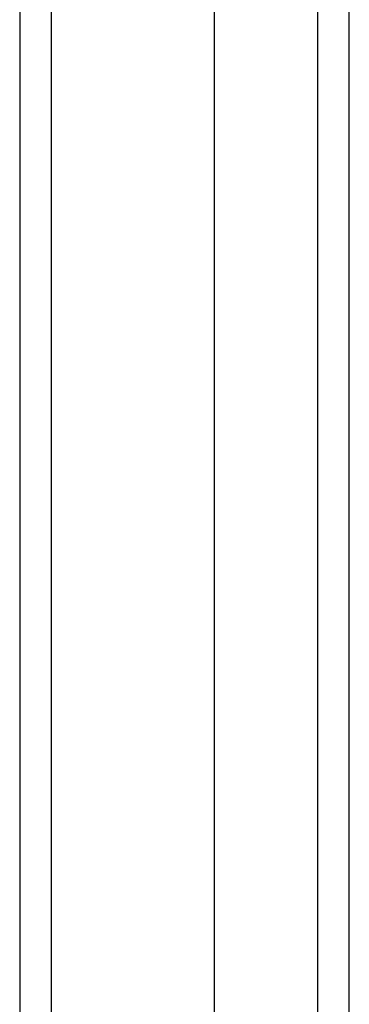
# Model space of a CAD drawing. Header units: inches. Extents: x 2 to 144, y 2 to 93.
# Tile 21 of 56: x 61.883 to 62.749, y 55.588 to 58.174. Entities that reach past the tile are written whole.
import ezdxf

# ---------------------------------------------------------------- set-up
doc = ezdxf.new("R2010")
doc.units = ezdxf.units.IN
doc.header["$LTSCALE"] = 8.616264
doc.header["$MEASUREMENT"] = 0
doc.layers.add('Visible Edges(ANSI)', color=7, linetype='Continuous', lineweight=25)
doc.layers.add('Visible Tangent Edges(ANSI)', color=7, linetype='Continuous', lineweight=25)

msp = doc.modelspace()

# ---------------------------------------------------------------- linework, layer by layer
at = {"layer": 'Visible Edges(ANSI)'}
for p, q in [((61.8831, 61.0192), (61.8831, 37.1847)), ((62.395, 37.998), (62.395, 60.206)), ((62.7494, 37.998), (62.7494, 60.206))]:
    msp.add_line(p, q, dxfattribs=at)
at = {"layer": 'Visible Tangent Edges(ANSI)'}
for p, q in [((61.9671, 37.1847), (61.9671, 61.0192)), ((62.6654, 60.321), (62.6654, 37.883))]:
    msp.add_line(p, q, dxfattribs=at)

doc.saveas('drawing.dxf')
